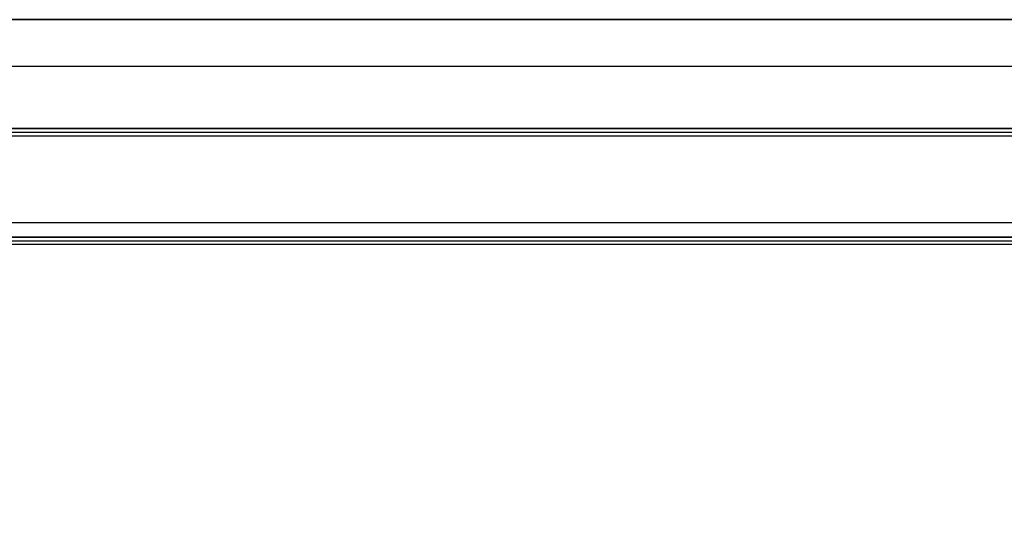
# Model space of a CAD drawing. Header units: millimetres. Extents: x -630 to 192, y -7 to 1615.
# Tile 58 of 249: x 52 to 64, y 82 to 88. Entities that reach past the tile are written whole.
import ezdxf

# ---------------------------------------------------------------- set-up
doc = ezdxf.new("R2010")
doc.units = ezdxf.units.MM
doc.header["$MEASUREMENT"] = 0
doc.layers.add('OVIDIO 160x80x72h', color=7, linetype='Continuous')

msp = doc.modelspace()

# ---------------------------------------------------------------- linework, layer by layer
at = {"layer": 'OVIDIO 160x80x72h', "extrusion": (1, 0, 0)}
for points in [[(85.381, 679.061), (85.468, 679.019), (85.556, 678.979), (85.646, 678.941), (85.736, 678.905), (85.828, 678.871), (85.921, 678.839), (86.015, 678.809), (86.11, 678.782), (86.206, 678.757), (86.302, 678.734), (86.399, 678.714), (86.497, 678.696), (86.595, 678.68), (86.694, 678.667), (86.792, 678.657), (86.892, 678.649), (86.991, 678.643), (87.09, 678.64), (87.189, 678.639), (87.289, 678.641), (87.387, 678.645), (87.486, 678.651), (87.584, 678.66), (87.682, 678.672), (87.779, 678.685), (87.875, 678.702), (87.971, 678.72), (88.066, 678.74), (88.159, 678.763), (88.252, 678.788), (88.344, 678.815), (88.435, 678.844), (88.525, 678.875), (88.615, 678.909), (88.704, 678.945), (88.793, 678.983), (88.881, 679.023), (88.969, 679.066), (89.055, 679.111), (89.141, 679.158), (89.226, 679.208), (89.31, 679.259), (89.393, 679.313), (89.474, 679.369), (89.555, 679.427), (89.634, 679.488), (89.711, 679.55), (89.787, 679.614), (89.862, 679.68), (89.934, 679.748), (90.005, 679.817), (90.075, 679.889), (90.142, 679.962), (90.207, 680.036), (90.271, 680.112), (90.333, 680.19), (90.392, 680.268), (90.449, 680.348), (90.505, 680.429), (90.558, 680.512), (90.609, 680.595), (90.657, 680.679), (90.704, 680.764), (90.748, 680.85)], [(86.723, 681.744), (86.745, 681.734), (86.767, 681.724), (86.79, 681.714), (86.813, 681.705), (86.837, 681.696), (86.86, 681.688), (86.884, 681.681), (86.908, 681.674), (86.932, 681.668), (86.956, 681.662), (86.981, 681.657), (87.005, 681.653), (87.03, 681.649), (87.055, 681.646), (87.079, 681.643), (87.104, 681.641), (87.129, 681.64), (87.154, 681.639), (87.179, 681.639), (87.203, 681.639), (87.228, 681.641), (87.252, 681.642), (87.277, 681.645), (87.301, 681.647), (87.325, 681.651), (87.349, 681.655), (87.372, 681.66), (87.396, 681.665), (87.419, 681.67), (87.442, 681.676), (87.464, 681.683), (87.486, 681.69), (87.508, 681.698), (87.531, 681.706), (87.552, 681.715), (87.574, 681.724), (87.596, 681.734), (87.618, 681.745), (87.639, 681.756), (87.66, 681.767), (87.682, 681.78), (87.702, 681.792), (87.723, 681.806), (87.743, 681.819), (87.763, 681.834), (87.783, 681.849), (87.802, 681.864), (87.822, 681.88), (87.84, 681.897), (87.858, 681.914), (87.876, 681.931), (87.894, 681.949), (87.911, 681.967), (87.927, 681.986), (87.943, 682.005), (87.959, 682.024), (87.974, 682.044), (87.989, 682.064), (88.003, 682.085), (88.016, 682.106), (88.029, 682.127), (88.041, 682.148), (88.053, 682.17), (88.065, 682.192)], [(86.633, 681.789), (86.723, 681.744)], [(86.231, 681.431), (84.889, 682.102)], [(85.292, 679.106), (85.381, 679.061)]]:
    msp.add_lwpolyline(points, dxfattribs=at)
at = {"layer": 'OVIDIO 160x80x72h'}
for points in [[(41.216, 88.065), (76.216, 88.065)], [(76.216, 88.065), (41.216, 88.065)], [(76.216, 87.486), (41.216, 87.486)], [(41.216, 86.723), (76.216, 86.723)], [(76.216, 86.723), (41.216, 86.723)], [(41.216, 86.678), (76.216, 86.678)], [(41.216, 86.633), (76.216, 86.633)], [(90.716, 85.56), (27.467, 85.56)], [(76.216, 85.381), (41.216, 85.381)], [(41.216, 85.381), (76.216, 85.381)], [(41.216, 85.337), (76.216, 85.337)], [(76.216, 85.292), (41.216, 85.292)]]:
    msp.add_lwpolyline(points, dxfattribs=at)
at = {"layer": 'OVIDIO 160x80x72h', "extrusion": (0, 1, 0)}
for points in [[(-27.467, 681.431), (-90.716, 681.431)], [(-90.716, 681.431), (-27.467, 681.431)], [(-90.716, 682.102), (-27.467, 682.102)], [(-27.467, 682.102), (-90.716, 682.102)]]:
    msp.add_lwpolyline(points, dxfattribs=at)
at = {"layer": 'OVIDIO 160x80x72h', "extrusion": (0.114881, -0.045678, 0.992329)}
for points in [[(88.149, 88.166), (88.149, -18.69)], [(88.149, -18.69), (88.149, 88.166)], [(87.692, -18.69), (87.692, 88.166)], [(87.692, 88.166), (87.692, -18.69)]]:
    msp.add_lwpolyline(points, dxfattribs=at)
at = {"layer": 'OVIDIO 160x80x72h', "extrusion": (-2.56846e-05, 1, -8.30777e-08)}
for points in [[(-43.227, 679.158), (-74.226, 679.258)], [(-74.226, 679.258), (-43.227, 679.158)], [(-43.224, 679.867), (-74.224, 679.967)], [(-43.222, 680.576), (-74.222, 680.676)], [(-74.222, 680.676), (-43.222, 680.576)]]:
    msp.add_lwpolyline(points, dxfattribs=at)
at = {"layer": 'OVIDIO 160x80x72h', "extrusion": (0.999995, -0.000995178, 0.002882)}
msp.add_lwpolyline([(82.87, 679.036), (82.38, 680.454)], dxfattribs=at)

doc.saveas('drawing.dxf')
